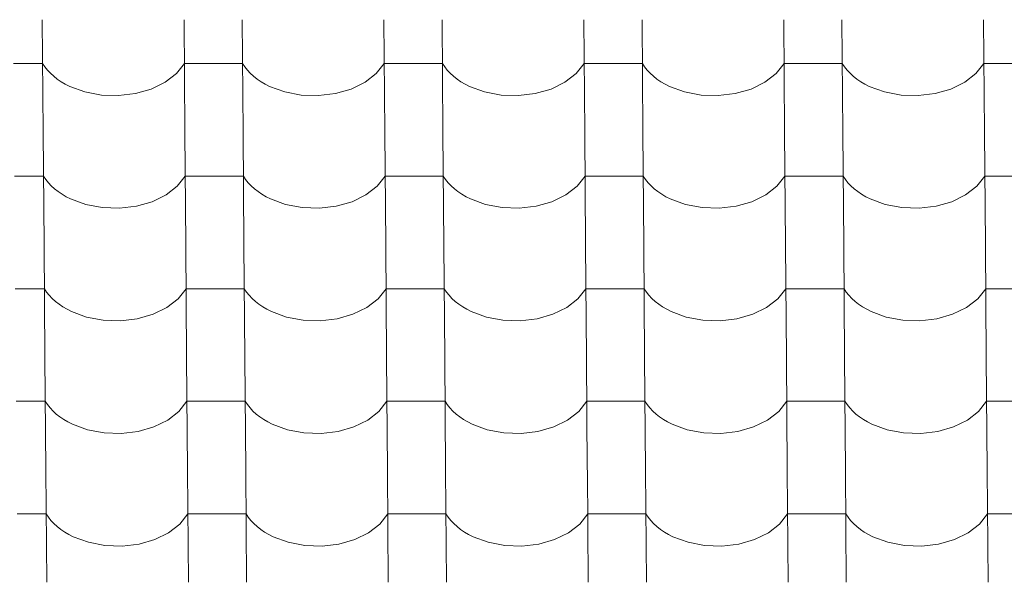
# Model space of a CAD drawing. Header units: millimetres. Extents: x -27785 to 104762, y -947 to 11132.
# Tile 64 of 146: x -12287 to -11474, y 7503 to 7968. Entities that reach past the tile are written whole.
import ezdxf

# ---------------------------------------------------------------- set-up
doc = ezdxf.new("R2010")
doc.units = ezdxf.units.MM
doc.header["$MEASUREMENT"] = 0
doc.layers.add('POHLED JIŽNÍ_1_Bourané_Výplně - Povrchové', color=7, linetype='Continuous')
doc.layers.add('POHLED JIŽNÍ_1_Konstrukce - nosné', color=7, linetype='Continuous')

# ---------------------------------------------------------------- blocks, each defined once
blk = doc.blocks.new('*X2', base_point=(-29303.7, -27473.93))
at = {"layer": 'POHLED JIŽNÍ_1_Bourané_Výplně - Povrchové', "color": 7, "linetype": 'Continuous', "lineweight": 13}
for p, q in [((-12268.12, 7968.19), (-12267.4, 7875.52)), ((-12151.16, 7968.19), (-12150.44, 7875.52)), ((-12103.13, 7968.19), (-12102.41, 7875.52)), ((-11986.16, 7968.19), (-11985.44, 7875.52)), ((-11938.13, 7968.19), (-11937.41, 7875.52)), ((-11821.17, 7968.19), (-11820.45, 7875.52)), ((-11773.13, 7968.19), (-11772.41, 7875.52)), ((-11656.17, 7968.19), (-11655.45, 7875.52)), ((-11608.14, 7968.19), (-11607.42, 7875.52)), ((-11491.18, 7968.19), (-11490.46, 7875.52)), ((-12267.84, 7932.04), (-12291.86, 7932.04)), ((-12267.84, 7932.04), (-12266, 7929.25)), ((-12157.48, 7923.65), (-12150.88, 7932.04)), ((-12126.86, 7932.04), (-12150.88, 7932.04)), ((-12102.85, 7932.04), (-12126.86, 7932.04)), ((-12102.85, 7932.04), (-12101, 7929.25)), ((-11992.49, 7923.65), (-11985.88, 7932.04)), ((-11961.87, 7932.04), (-11985.88, 7932.04)), ((-11937.85, 7932.04), (-11961.87, 7932.04)), ((-11937.85, 7932.04), (-11936, 7929.25)), ((-11827.49, 7923.65), (-11820.89, 7932.04)), ((-11796.87, 7932.04), (-11820.89, 7932.04)), ((-11772.85, 7932.04), (-11796.87, 7932.04)), ((-11772.85, 7932.04), (-11771.01, 7929.25)), ((-11662.49, 7923.65), (-11655.89, 7932.04)), ((-11631.87, 7932.04), (-11655.89, 7932.04)), ((-11607.86, 7932.04), (-11631.87, 7932.04)), ((-11607.86, 7932.04), (-11606.01, 7929.25)), ((-11497.5, 7923.65), (-11490.9, 7932.04)), ((-11466.88, 7932.04), (-11490.9, 7932.04)), ((-12266, 7929.25), (-12263.85, 7926.55)), ((-12263.85, 7926.55), (-12261.43, 7923.96)), ((-12261.43, 7923.96), (-12258.73, 7921.5)), ((-12166.74, 7916.48), (-12157.48, 7923.65)), ((-12101, 7929.25), (-12098.86, 7926.55)), ((-12098.86, 7926.55), (-12096.43, 7923.96)), ((-12096.43, 7923.96), (-12093.73, 7921.5)), ((-12001.74, 7916.48), (-11992.49, 7923.65)), ((-11936, 7929.25), (-11933.86, 7926.55)), ((-11933.86, 7926.55), (-11931.43, 7923.96)), ((-11931.43, 7923.96), (-11928.73, 7921.5)), ((-11836.74, 7916.48), (-11827.49, 7923.65)), ((-11771.01, 7929.25), (-11768.87, 7926.55)), ((-11768.87, 7926.55), (-11766.44, 7923.96)), ((-11766.44, 7923.96), (-11763.74, 7921.5)), ((-11671.75, 7916.48), (-11662.49, 7923.65)), ((-11606.01, 7929.25), (-11603.87, 7926.55)), ((-11603.87, 7926.55), (-11601.44, 7923.96)), ((-11601.44, 7923.96), (-11598.74, 7921.5)), ((-11506.75, 7916.48), (-11497.5, 7923.65)), ((-12258.73, 7921.5), (-12255.77, 7919.17)), ((-12255.77, 7919.17), (-12252.56, 7916.99)), ((-12252.56, 7916.99), (-12249.14, 7914.97)), ((-12178.17, 7910.89), (-12166.74, 7916.48)), ((-12093.73, 7921.5), (-12090.77, 7919.17)), ((-12090.77, 7919.17), (-12087.57, 7916.99)), ((-12087.57, 7916.99), (-12084.14, 7914.97)), ((-12013.17, 7910.89), (-12001.74, 7916.48)), ((-11928.73, 7921.5), (-11925.77, 7919.17)), ((-11925.77, 7919.17), (-11922.57, 7916.99)), ((-11922.57, 7916.99), (-11919.15, 7914.97)), ((-11848.18, 7910.89), (-11836.74, 7916.48)), ((-11763.74, 7921.5), (-11760.78, 7919.17)), ((-11760.78, 7919.17), (-11757.58, 7916.99)), ((-11757.58, 7916.99), (-11754.15, 7914.97)), ((-11683.18, 7910.89), (-11671.75, 7916.48)), ((-11598.74, 7921.5), (-11595.78, 7919.17)), ((-11595.78, 7919.17), (-11592.58, 7916.99)), ((-11592.58, 7916.99), (-11589.15, 7914.97)), ((-11518.19, 7910.89), (-11506.75, 7916.48)), ((-12249.14, 7914.97), (-12245.5, 7913.13)), ((-12245.5, 7913.13), (-12233.02, 7908.55)), ((-12233.02, 7908.55), (-12219.34, 7905.97)), ((-12191.2, 7907.16), (-12178.17, 7910.89)), ((-12084.14, 7914.97), (-12080.51, 7913.13)), ((-12080.51, 7913.13), (-12068.03, 7908.55)), ((-12068.03, 7908.55), (-12054.35, 7905.97)), ((-12026.2, 7907.16), (-12013.17, 7910.89)), ((-11919.15, 7914.97), (-11915.51, 7913.13)), ((-11915.51, 7913.13), (-11903.03, 7908.55)), ((-11903.03, 7908.55), (-11889.35, 7905.97)), ((-11861.21, 7907.16), (-11848.18, 7910.89)), ((-11754.15, 7914.97), (-11750.51, 7913.13)), ((-11750.51, 7913.13), (-11738.03, 7908.55)), ((-11738.03, 7908.55), (-11724.36, 7905.97)), ((-11696.21, 7907.16), (-11683.18, 7910.89)), ((-11589.15, 7914.97), (-11585.52, 7913.13)), ((-11585.52, 7913.13), (-11573.04, 7908.55)), ((-11573.04, 7908.55), (-11559.36, 7905.97)), ((-11531.22, 7907.16), (-11518.19, 7910.89)), ((-12219.34, 7905.97), (-12205.16, 7905.49)), ((-12205.16, 7905.49), (-12191.2, 7907.16)), ((-12054.35, 7905.97), (-12040.17, 7905.49)), ((-12040.17, 7905.49), (-12026.2, 7907.16)), ((-11889.35, 7905.97), (-11875.17, 7905.49)), ((-11875.17, 7905.49), (-11861.21, 7907.16)), ((-11724.36, 7905.97), (-11710.17, 7905.49)), ((-11710.17, 7905.49), (-11696.21, 7907.16)), ((-11559.36, 7905.97), (-11545.18, 7905.49)), ((-11545.18, 7905.49), (-11531.22, 7907.16)), ((-12267.4, 7875.19), (-12266.68, 7782.51)), ((-12150.44, 7875.19), (-12149.72, 7782.51)), ((-12102.4, 7875.19), (-12101.68, 7782.51)), ((-11985.44, 7875.19), (-11984.72, 7782.51)), ((-11937.41, 7875.19), (-11936.69, 7782.51)), ((-11820.44, 7875.19), (-11819.72, 7782.51)), ((-11772.41, 7875.19), (-11771.69, 7782.51)), ((-11655.45, 7875.19), (-11654.73, 7782.51)), ((-11607.41, 7875.19), (-11606.69, 7782.51)), ((-11490.45, 7875.19), (-11489.73, 7782.51)), ((-12267.12, 7839.03), (-12291.13, 7839.03)), ((-12267.12, 7839.03), (-12265.27, 7836.24)), ((-12265.27, 7836.24), (-12263.13, 7833.54)), ((-12156.76, 7830.64), (-12150.16, 7839.03)), ((-12126.14, 7839.03), (-12150.16, 7839.03)), ((-12102.12, 7839.03), (-12126.14, 7839.03)), ((-12102.12, 7839.03), (-12100.28, 7836.24)), ((-12100.28, 7836.24), (-12098.13, 7833.54)), ((-11991.76, 7830.64), (-11985.16, 7839.03)), ((-11961.14, 7839.03), (-11985.16, 7839.03)), ((-11937.13, 7839.03), (-11961.14, 7839.03)), ((-11937.13, 7839.03), (-11935.28, 7836.24)), ((-11935.28, 7836.24), (-11933.14, 7833.54)), ((-11826.77, 7830.64), (-11820.16, 7839.03)), ((-11796.15, 7839.03), (-11820.16, 7839.03)), ((-11772.13, 7839.03), (-11796.15, 7839.03)), ((-11772.13, 7839.03), (-11770.28, 7836.24)), ((-11770.28, 7836.24), (-11768.14, 7833.54)), ((-11661.77, 7830.64), (-11655.17, 7839.03)), ((-11631.15, 7839.03), (-11655.17, 7839.03)), ((-11607.13, 7839.03), (-11631.15, 7839.03)), ((-11607.13, 7839.03), (-11605.29, 7836.24)), ((-11605.29, 7836.24), (-11603.15, 7833.54)), ((-11496.77, 7830.64), (-11490.17, 7839.03)), ((-11466.15, 7839.03), (-11490.17, 7839.03)), ((-12263.13, 7833.54), (-12260.7, 7830.95)), ((-12260.7, 7830.95), (-12258, 7828.49)), ((-12258, 7828.49), (-12255.04, 7826.16)), ((-12255.04, 7826.16), (-12251.84, 7823.98)), ((-12166.01, 7823.47), (-12156.76, 7830.64)), ((-12098.13, 7833.54), (-12095.71, 7830.95)), ((-12095.71, 7830.95), (-12093.01, 7828.49)), ((-12093.01, 7828.49), (-12090.05, 7826.16)), ((-12090.05, 7826.16), (-12086.85, 7823.98)), ((-12001.02, 7823.47), (-11991.76, 7830.64)), ((-11933.14, 7833.54), (-11930.71, 7830.95)), ((-11930.71, 7830.95), (-11928.01, 7828.49)), ((-11928.01, 7828.49), (-11925.05, 7826.16)), ((-11925.05, 7826.16), (-11921.85, 7823.98)), ((-11836.02, 7823.47), (-11826.77, 7830.64)), ((-11768.14, 7833.54), (-11765.71, 7830.95)), ((-11765.71, 7830.95), (-11763.01, 7828.49)), ((-11763.01, 7828.49), (-11760.06, 7826.16)), ((-11760.06, 7826.16), (-11756.85, 7823.98)), ((-11671.02, 7823.47), (-11661.77, 7830.64)), ((-11603.15, 7833.54), (-11600.72, 7830.95)), ((-11600.72, 7830.95), (-11598.02, 7828.49)), ((-11598.02, 7828.49), (-11595.06, 7826.16)), ((-11595.06, 7826.16), (-11591.86, 7823.98)), ((-11506.03, 7823.47), (-11496.77, 7830.64)), ((-12251.84, 7823.98), (-12248.41, 7821.96)), ((-12248.41, 7821.96), (-12244.78, 7820.12)), ((-12244.78, 7820.12), (-12232.3, 7815.54)), ((-12177.45, 7817.88), (-12166.01, 7823.47)), ((-12086.85, 7823.98), (-12083.42, 7821.96)), ((-12083.42, 7821.96), (-12079.78, 7820.12)), ((-12079.78, 7820.12), (-12067.3, 7815.54)), ((-12012.45, 7817.88), (-12001.02, 7823.47)), ((-11921.85, 7823.98), (-11918.42, 7821.96)), ((-11918.42, 7821.96), (-11914.79, 7820.12)), ((-11914.79, 7820.12), (-11902.31, 7815.54)), ((-11847.45, 7817.88), (-11836.02, 7823.47)), ((-11756.85, 7823.98), (-11753.43, 7821.96)), ((-11753.43, 7821.96), (-11749.79, 7820.12)), ((-11749.79, 7820.12), (-11737.31, 7815.54)), ((-11682.46, 7817.88), (-11671.02, 7823.47)), ((-11591.86, 7823.98), (-11588.43, 7821.96)), ((-11588.43, 7821.96), (-11584.79, 7820.12)), ((-11584.79, 7820.12), (-11572.32, 7815.54)), ((-11517.46, 7817.88), (-11506.03, 7823.47)), ((-12232.3, 7815.54), (-12218.62, 7812.96)), ((-12218.62, 7812.96), (-12204.44, 7812.49)), ((-12204.44, 7812.49), (-12190.48, 7814.16)), ((-12190.48, 7814.16), (-12177.45, 7817.88)), ((-12067.3, 7815.54), (-12053.62, 7812.96)), ((-12053.62, 7812.96), (-12039.44, 7812.49)), ((-12039.44, 7812.49), (-12025.48, 7814.16)), ((-12025.48, 7814.16), (-12012.45, 7817.88)), ((-11902.31, 7815.54), (-11888.63, 7812.96)), ((-11888.63, 7812.96), (-11874.45, 7812.49)), ((-11874.45, 7812.49), (-11860.48, 7814.16)), ((-11860.48, 7814.16), (-11847.45, 7817.88)), ((-11737.31, 7815.54), (-11723.63, 7812.96)), ((-11723.63, 7812.96), (-11709.45, 7812.49)), ((-11709.45, 7812.49), (-11695.49, 7814.16)), ((-11695.49, 7814.16), (-11682.46, 7817.88)), ((-11572.32, 7815.54), (-11558.64, 7812.96)), ((-11558.64, 7812.96), (-11544.45, 7812.49)), ((-11544.45, 7812.49), (-11530.49, 7814.16)), ((-11530.49, 7814.16), (-11517.46, 7817.88)), ((-12266.68, 7782.18), (-12265.95, 7689.5)), ((-12149.71, 7782.18), (-12148.99, 7689.5)), ((-12101.68, 7782.18), (-12100.96, 7689.5)), ((-11984.72, 7782.18), (-11984, 7689.5)), ((-11936.68, 7782.18), (-11935.96, 7689.5)), ((-11819.72, 7782.18), (-11819, 7689.5)), ((-11771.69, 7782.18), (-11770.97, 7689.5)), ((-11654.73, 7782.18), (-11654, 7689.5)), ((-11606.69, 7782.18), (-11605.97, 7689.5)), ((-11489.73, 7782.18), (-11489.01, 7689.5)), ((-12266.39, 7746.02), (-12290.41, 7746.02)), ((-12266.39, 7746.02), (-12264.55, 7743.23)), ((-12156.03, 7737.63), (-12149.43, 7746.02)), ((-12125.41, 7746.02), (-12149.43, 7746.02)), ((-12101.4, 7746.02), (-12125.41, 7746.02)), ((-12101.4, 7746.02), (-12099.55, 7743.23)), ((-11991.04, 7737.63), (-11984.44, 7746.02)), ((-11960.42, 7746.02), (-11984.44, 7746.02)), ((-11936.4, 7746.02), (-11960.42, 7746.02)), ((-11936.4, 7746.02), (-11934.56, 7743.23)), ((-11826.04, 7737.63), (-11819.44, 7746.02)), ((-11795.42, 7746.02), (-11819.44, 7746.02)), ((-11771.41, 7746.02), (-11795.42, 7746.02)), ((-11771.41, 7746.02), (-11769.56, 7743.23)), ((-11661.05, 7737.63), (-11654.44, 7746.02)), ((-11630.43, 7746.02), (-11654.44, 7746.02)), ((-11606.41, 7746.02), (-11630.43, 7746.02)), ((-11606.41, 7746.02), (-11604.56, 7743.23)), ((-11496.05, 7737.63), (-11489.45, 7746.02)), ((-11465.43, 7746.02), (-11489.45, 7746.02)), ((-12264.55, 7743.23), (-12262.41, 7740.53)), ((-12262.41, 7740.53), (-12259.98, 7737.94)), ((-12259.98, 7737.94), (-12257.28, 7735.48)), ((-12165.29, 7730.46), (-12156.03, 7737.63)), ((-12099.55, 7743.23), (-12097.41, 7740.53)), ((-12097.41, 7740.53), (-12094.98, 7737.94)), ((-12094.98, 7737.94), (-12092.28, 7735.48)), ((-12000.29, 7730.46), (-11991.04, 7737.63)), ((-11934.56, 7743.23), (-11932.41, 7740.53)), ((-11932.41, 7740.53), (-11929.99, 7737.94)), ((-11929.99, 7737.94), (-11927.29, 7735.48)), ((-11835.3, 7730.46), (-11826.04, 7737.63)), ((-11769.56, 7743.23), (-11767.42, 7740.53)), ((-11767.42, 7740.53), (-11764.99, 7737.94)), ((-11764.99, 7737.94), (-11762.29, 7735.48)), ((-11670.3, 7730.46), (-11661.05, 7737.63)), ((-11604.56, 7743.23), (-11602.42, 7740.53)), ((-11602.42, 7740.53), (-11599.99, 7737.94)), ((-11599.99, 7737.94), (-11597.29, 7735.48)), ((-11505.3, 7730.46), (-11496.05, 7737.63)), ((-12257.28, 7735.48), (-12254.32, 7733.15)), ((-12254.32, 7733.15), (-12251.12, 7730.97)), ((-12251.12, 7730.97), (-12247.69, 7728.96)), ((-12247.69, 7728.96), (-12244.05, 7727.11)), ((-12176.72, 7724.87), (-12165.29, 7730.46)), ((-12092.28, 7735.48), (-12089.32, 7733.15)), ((-12089.32, 7733.15), (-12086.12, 7730.97)), ((-12086.12, 7730.97), (-12082.69, 7728.96)), ((-12082.69, 7728.96), (-12079.06, 7727.11)), ((-12011.73, 7724.87), (-12000.29, 7730.46)), ((-11927.29, 7735.48), (-11924.33, 7733.15)), ((-11924.33, 7733.15), (-11921.13, 7730.97)), ((-11921.13, 7730.97), (-11917.7, 7728.96)), ((-11917.7, 7728.96), (-11914.06, 7727.11)), ((-11846.73, 7724.87), (-11835.3, 7730.46)), ((-11762.29, 7735.48), (-11759.33, 7733.15)), ((-11759.33, 7733.15), (-11756.13, 7730.97)), ((-11756.13, 7730.97), (-11752.7, 7728.96)), ((-11752.7, 7728.96), (-11749.07, 7727.11)), ((-11681.73, 7724.87), (-11670.3, 7730.46)), ((-11597.29, 7735.48), (-11594.34, 7733.15)), ((-11594.34, 7733.15), (-11591.13, 7730.97)), ((-11591.13, 7730.97), (-11587.71, 7728.96)), ((-11587.71, 7728.96), (-11584.07, 7727.11)), ((-11516.74, 7724.87), (-11505.3, 7730.46)), ((-12244.05, 7727.11), (-12231.58, 7722.54)), ((-12231.58, 7722.54), (-12217.9, 7719.95)), ((-12203.71, 7719.48), (-12189.75, 7721.15)), ((-12189.75, 7721.15), (-12176.72, 7724.87)), ((-12079.06, 7727.11), (-12066.58, 7722.54)), ((-12066.58, 7722.54), (-12052.9, 7719.95)), ((-12038.72, 7719.48), (-12024.76, 7721.15)), ((-12024.76, 7721.15), (-12011.73, 7724.87)), ((-11914.06, 7727.11), (-11901.58, 7722.54)), ((-11901.58, 7722.54), (-11887.9, 7719.95)), ((-11873.72, 7719.48), (-11859.76, 7721.15)), ((-11859.76, 7721.15), (-11846.73, 7724.87)), ((-11749.07, 7727.11), (-11736.59, 7722.54)), ((-11736.59, 7722.54), (-11722.91, 7719.95)), ((-11708.73, 7719.48), (-11694.76, 7721.15)), ((-11694.76, 7721.15), (-11681.73, 7724.87)), ((-11584.07, 7727.11), (-11571.59, 7722.54)), ((-11571.59, 7722.54), (-11557.91, 7719.95)), ((-11543.73, 7719.48), (-11529.77, 7721.15)), ((-11529.77, 7721.15), (-11516.74, 7724.87)), ((-12217.9, 7719.95), (-12203.71, 7719.48)), ((-12052.9, 7719.95), (-12038.72, 7719.48)), ((-11887.9, 7719.95), (-11873.72, 7719.48)), ((-11722.91, 7719.95), (-11708.73, 7719.48)), ((-11557.91, 7719.95), (-11543.73, 7719.48)), ((-12265.95, 7689.17), (-12265.23, 7596.49)), ((-12148.99, 7689.17), (-12148.27, 7596.49)), ((-12100.96, 7689.17), (-12100.23, 7596.49)), ((-11983.99, 7689.17), (-11983.27, 7596.49)), ((-11935.96, 7689.17), (-11935.24, 7596.49)), ((-11819, 7689.17), (-11818.28, 7596.49)), ((-11770.96, 7689.17), (-11770.24, 7596.49)), ((-11654, 7689.17), (-11653.28, 7596.49)), ((-11605.97, 7689.17), (-11605.25, 7596.49)), ((-11489.01, 7689.17), (-11488.28, 7596.49)), ((-12265.67, 7653.01), (-12289.69, 7653.01)), ((-12265.67, 7653.01), (-12263.82, 7650.22)), ((-12263.82, 7650.22), (-12261.68, 7647.52)), ((-12261.68, 7647.52), (-12259.25, 7644.93)), ((-12155.31, 7644.62), (-12148.71, 7653.01)), ((-12124.69, 7653.01), (-12148.71, 7653.01)), ((-12100.67, 7653.01), (-12124.69, 7653.01)), ((-12100.67, 7653.01), (-12098.83, 7650.22)), ((-12098.83, 7650.22), (-12096.69, 7647.52)), ((-12096.69, 7647.52), (-12094.26, 7644.93)), ((-11990.32, 7644.62), (-11983.71, 7653.01)), ((-11959.7, 7653.01), (-11983.71, 7653.01)), ((-11935.68, 7653.01), (-11959.7, 7653.01)), ((-11935.68, 7653.01), (-11933.83, 7650.22)), ((-11933.83, 7650.22), (-11931.69, 7647.52)), ((-11931.69, 7647.52), (-11929.26, 7644.93)), ((-11825.32, 7644.62), (-11818.72, 7653.01)), ((-11794.7, 7653.01), (-11818.72, 7653.01)), ((-11770.68, 7653.01), (-11794.7, 7653.01)), ((-11770.68, 7653.01), (-11768.84, 7650.22)), ((-11768.84, 7650.22), (-11766.69, 7647.52)), ((-11766.69, 7647.52), (-11764.27, 7644.93)), ((-11660.32, 7644.62), (-11653.72, 7653.01)), ((-11629.7, 7653.01), (-11653.72, 7653.01)), ((-11605.69, 7653.01), (-11629.7, 7653.01)), ((-11605.69, 7653.01), (-11603.84, 7650.22)), ((-11603.84, 7650.22), (-11601.7, 7647.52)), ((-11601.7, 7647.52), (-11599.27, 7644.93)), ((-11495.33, 7644.62), (-11488.72, 7653.01)), ((-11464.71, 7653.01), (-11488.72, 7653.01)), ((-12259.25, 7644.93), (-12256.55, 7642.47)), ((-12256.55, 7642.47), (-12253.6, 7640.14)), ((-12253.6, 7640.14), (-12250.39, 7637.96)), ((-12164.56, 7637.45), (-12155.31, 7644.62)), ((-12094.26, 7644.93), (-12091.56, 7642.47)), ((-12091.56, 7642.47), (-12088.6, 7640.14)), ((-12088.6, 7640.14), (-12085.4, 7637.96)), ((-11999.57, 7637.45), (-11990.32, 7644.62)), ((-11929.26, 7644.93), (-11926.56, 7642.47)), ((-11926.56, 7642.47), (-11923.6, 7640.14)), ((-11923.6, 7640.14), (-11920.4, 7637.96)), ((-11834.57, 7637.45), (-11825.32, 7644.62)), ((-11764.27, 7644.93), (-11761.57, 7642.47)), ((-11761.57, 7642.47), (-11758.61, 7640.14)), ((-11758.61, 7640.14), (-11755.41, 7637.96)), ((-11669.58, 7637.45), (-11660.32, 7644.62)), ((-11599.27, 7644.93), (-11596.57, 7642.47)), ((-11596.57, 7642.47), (-11593.61, 7640.14)), ((-11593.61, 7640.14), (-11590.41, 7637.96)), ((-11504.58, 7637.45), (-11495.33, 7644.62)), ((-12250.39, 7637.96), (-12246.97, 7635.95)), ((-12246.97, 7635.95), (-12243.33, 7634.1)), ((-12243.33, 7634.1), (-12230.85, 7629.53)), ((-12189.03, 7628.14), (-12176, 7631.86)), ((-12176, 7631.86), (-12164.56, 7637.45)), ((-12085.4, 7637.96), (-12081.97, 7635.95)), ((-12081.97, 7635.95), (-12078.33, 7634.1)), ((-12078.33, 7634.1), (-12065.86, 7629.53)), ((-12024.03, 7628.14), (-12011, 7631.86)), ((-12011, 7631.86), (-11999.57, 7637.45)), ((-11920.4, 7637.96), (-11916.97, 7635.95)), ((-11916.97, 7635.95), (-11913.34, 7634.1)), ((-11913.34, 7634.1), (-11900.86, 7629.53)), ((-11859.04, 7628.14), (-11846.01, 7631.86)), ((-11846.01, 7631.86), (-11834.57, 7637.45)), ((-11755.41, 7637.96), (-11751.98, 7635.95)), ((-11751.98, 7635.95), (-11748.34, 7634.1)), ((-11748.34, 7634.1), (-11735.86, 7629.53)), ((-11694.04, 7628.14), (-11681.01, 7631.86)), ((-11681.01, 7631.86), (-11669.58, 7637.45)), ((-11590.41, 7637.96), (-11586.98, 7635.95)), ((-11586.98, 7635.95), (-11583.35, 7634.1)), ((-11583.35, 7634.1), (-11570.87, 7629.53)), ((-11529.04, 7628.14), (-11516.01, 7631.86)), ((-11516.01, 7631.86), (-11504.58, 7637.45)), ((-12230.85, 7629.53), (-12217.17, 7626.94)), ((-12217.17, 7626.94), (-12202.99, 7626.47)), ((-12202.99, 7626.47), (-12189.03, 7628.14)), ((-12065.86, 7629.53), (-12052.18, 7626.94)), ((-12052.18, 7626.94), (-12037.99, 7626.47)), ((-12037.99, 7626.47), (-12024.03, 7628.14)), ((-11900.86, 7629.53), (-11887.18, 7626.94)), ((-11887.18, 7626.94), (-11873, 7626.47)), ((-11873, 7626.47), (-11859.04, 7628.14)), ((-11735.86, 7629.53), (-11722.18, 7626.94)), ((-11722.18, 7626.94), (-11708, 7626.47)), ((-11708, 7626.47), (-11694.04, 7628.14)), ((-11570.87, 7629.53), (-11557.19, 7626.94)), ((-11557.19, 7626.94), (-11543.01, 7626.47)), ((-11543.01, 7626.47), (-11529.04, 7628.14)), ((-12265.23, 7596.16), (-12264.51, 7503.48)), ((-12148.27, 7596.16), (-12147.54, 7503.48)), ((-12100.23, 7596.16), (-12099.51, 7503.48)), ((-11983.27, 7596.16), (-11982.55, 7503.48)), ((-11935.24, 7596.16), (-11934.51, 7503.48)), ((-11818.27, 7596.16), (-11817.55, 7503.48)), ((-11770.24, 7596.16), (-11769.52, 7503.48)), ((-11653.28, 7596.16), (-11652.56, 7503.48)), ((-11605.24, 7596.16), (-11604.52, 7503.48)), ((-11488.28, 7596.16), (-11487.56, 7503.48)), ((-12264.95, 7560), (-12288.96, 7560)), ((-12264.95, 7560), (-12263.1, 7557.21)), ((-12154.59, 7551.62), (-12147.98, 7560)), ((-12123.97, 7560), (-12147.98, 7560)), ((-12099.95, 7560), (-12123.97, 7560)), ((-12099.95, 7560), (-12098.1, 7557.21)), ((-11989.59, 7551.62), (-11982.99, 7560)), ((-11958.97, 7560), (-11982.99, 7560)), ((-11934.95, 7560), (-11958.97, 7560)), ((-11934.95, 7560), (-11933.11, 7557.21)), ((-11824.6, 7551.62), (-11817.99, 7560)), ((-11793.98, 7560), (-11817.99, 7560)), ((-11769.96, 7560), (-11793.98, 7560)), ((-11769.96, 7560), (-11768.11, 7557.21)), ((-11659.6, 7551.62), (-11653, 7560)), ((-11628.98, 7560), (-11653, 7560)), ((-11604.96, 7560), (-11628.98, 7560)), ((-11604.96, 7560), (-11603.12, 7557.21)), ((-11494.6, 7551.62), (-11488, 7560)), ((-11463.98, 7560), (-11488, 7560)), ((-12263.1, 7557.21), (-12260.96, 7554.51)), ((-12260.96, 7554.51), (-12258.53, 7551.93)), ((-12258.53, 7551.93), (-12255.83, 7549.46)), ((-12163.84, 7544.44), (-12154.59, 7551.62)), ((-12098.1, 7557.21), (-12095.96, 7554.51)), ((-12095.96, 7554.51), (-12093.53, 7551.93)), ((-12093.53, 7551.93), (-12090.83, 7549.46)), ((-11998.85, 7544.44), (-11989.59, 7551.62)), ((-11933.11, 7557.21), (-11930.97, 7554.51)), ((-11930.97, 7554.51), (-11928.54, 7551.93)), ((-11928.54, 7551.93), (-11925.84, 7549.46)), ((-11833.85, 7544.44), (-11824.6, 7551.62)), ((-11768.11, 7557.21), (-11765.97, 7554.51)), ((-11765.97, 7554.51), (-11763.54, 7551.93)), ((-11763.54, 7551.93), (-11760.84, 7549.46)), ((-11668.85, 7544.44), (-11659.6, 7551.62)), ((-11603.12, 7557.21), (-11600.97, 7554.51)), ((-11600.97, 7554.51), (-11598.55, 7551.93)), ((-11598.55, 7551.93), (-11595.85, 7549.46)), ((-11503.86, 7544.44), (-11494.6, 7551.62)), ((-12255.83, 7549.46), (-12252.87, 7547.13)), ((-12252.87, 7547.13), (-12249.67, 7544.96)), ((-12249.67, 7544.96), (-12246.24, 7542.94)), ((-12246.24, 7542.94), (-12242.61, 7541.09)), ((-12175.27, 7538.85), (-12163.84, 7544.44)), ((-12090.83, 7549.46), (-12087.88, 7547.13)), ((-12087.88, 7547.13), (-12084.67, 7544.96)), ((-12084.67, 7544.96), (-12081.25, 7542.94)), ((-12081.25, 7542.94), (-12077.61, 7541.09)), ((-12010.28, 7538.85), (-11998.85, 7544.44)), ((-11925.84, 7549.46), (-11922.88, 7547.13)), ((-11922.88, 7547.13), (-11919.68, 7544.96)), ((-11919.68, 7544.96), (-11916.25, 7542.94)), ((-11916.25, 7542.94), (-11912.62, 7541.09)), ((-11845.28, 7538.85), (-11833.85, 7544.44)), ((-11760.84, 7549.46), (-11757.88, 7547.13)), ((-11757.88, 7547.13), (-11754.68, 7544.96)), ((-11754.68, 7544.96), (-11751.25, 7542.94)), ((-11751.25, 7542.94), (-11747.62, 7541.09)), ((-11680.29, 7538.85), (-11668.85, 7544.44)), ((-11595.85, 7549.46), (-11592.89, 7547.13)), ((-11592.89, 7547.13), (-11589.69, 7544.96)), ((-11589.69, 7544.96), (-11586.26, 7542.94)), ((-11586.26, 7542.94), (-11582.62, 7541.09)), ((-11515.29, 7538.85), (-11503.86, 7544.44)), ((-12242.61, 7541.09), (-12230.13, 7536.52)), ((-12230.13, 7536.52), (-12216.45, 7533.93)), ((-12216.45, 7533.93), (-12202.27, 7533.46)), ((-12202.27, 7533.46), (-12188.3, 7535.13)), ((-12188.3, 7535.13), (-12175.27, 7538.85)), ((-12077.61, 7541.09), (-12065.13, 7536.52)), ((-12065.13, 7536.52), (-12051.45, 7533.93)), ((-12051.45, 7533.93), (-12037.27, 7533.46)), ((-12037.27, 7533.46), (-12023.31, 7535.13)), ((-12023.31, 7535.13), (-12010.28, 7538.85)), ((-11912.62, 7541.09), (-11900.14, 7536.52)), ((-11900.14, 7536.52), (-11886.46, 7533.93)), ((-11886.46, 7533.93), (-11872.27, 7533.46)), ((-11872.27, 7533.46), (-11858.31, 7535.13)), ((-11858.31, 7535.13), (-11845.28, 7538.85)), ((-11747.62, 7541.09), (-11735.14, 7536.52)), ((-11735.14, 7536.52), (-11721.46, 7533.93)), ((-11721.46, 7533.93), (-11707.28, 7533.46)), ((-11707.28, 7533.46), (-11693.32, 7535.13)), ((-11693.32, 7535.13), (-11680.29, 7538.85)), ((-11582.62, 7541.09), (-11570.14, 7536.52)), ((-11570.14, 7536.52), (-11556.46, 7533.93)), ((-11556.46, 7533.93), (-11542.28, 7533.46)), ((-11542.28, 7533.46), (-11528.32, 7535.13)), ((-11528.32, 7535.13), (-11515.29, 7538.85))]:
    blk.add_line(p, q, dxfattribs=at)

msp = doc.modelspace()

# ---------------------------------------------------------------- block references
at = {"layer": 'POHLED JIŽNÍ_1_Konstrukce - nosné', "color": 9, "linetype": 'Continuous', "lineweight": 13}
msp.add_blockref('*X2', (-29303.7, -27473.93), dxfattribs=at)

doc.saveas('drawing.dxf')
